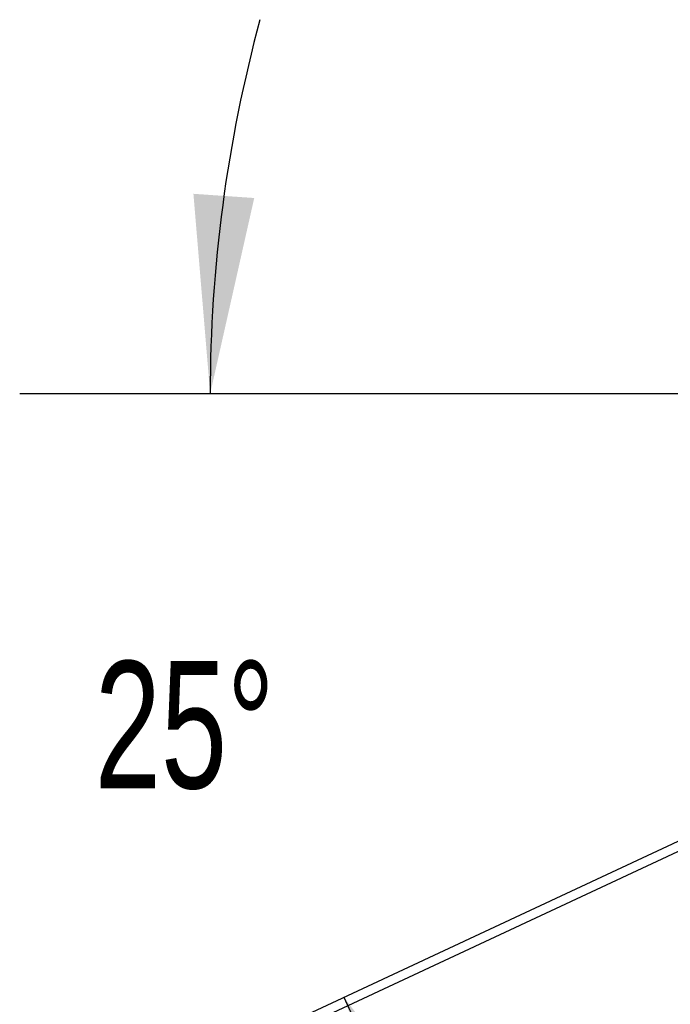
# Model space of a CAD drawing. Header units: inches. Extents: x 0.2 to 10.8, y 0.2 to 8.2.
# Tile 121 of 127: x 5.864 to 6.291, y 5.5 to 6.146. Entities that reach past the tile are written whole.
import ezdxf

# ---------------------------------------------------------------- set-up
doc = ezdxf.new("R2010")
doc.units = ezdxf.units.IN
doc.header["$MEASUREMENT"] = 0
doc.layers.add('DIMENSIONS', color=140, linetype='Continuous')
doc.styles.add('SLDTEXTSTYLE0', font='TXT', dxfattribs={"width": 0.7})
doc.dimstyles.new('SLDDIMSTYLE4', dxfattribs={"dimtxt": 0.084961, "dimasz": 0.13, "dimexe": 0, "dimexo": 0.0625, "dimgap": 0.02124, "dimtad": 0, "dimtih": 1, "dimtoh": 1, "dimdec": 4, "dimlfac": 12, "dimzin": 12, "dimdsep": 46, "dimtxsty": 'SLDTEXTSTYLE0', "dimsah": 1, "dimcen": 0.09, "dimadec": 0, "dimazin": 3, "dimtfac": 1, "dimtdec": 0, "dimtofl": 0, "dimtmove": 0, "dimatfit": 3, "dimfxl": 0, "dimfrac": 2, "dimtolj": 1, "dimtzin": 12, "dimarcsym": 0})

# ---------------------------------------------------------------- blocks, each defined once
blk = doc.blocks.new('_D_15')
at = {"layer": 'DIMENSIONS'}
blk.add_line((6.7421, 5.90074), (5.86434, 5.90074), dxfattribs=at)
for start, end in [(164.8174, 180), (205, 220.1826)]:
    blk.add_arc((6.92564, 5.90074), 0.9363, start, end, dxfattribs=at)
for points in [[(5.98934, 5.90074), (6.01825, 6.02905), (5.97835, 6.03181)], [(6.07706, 5.50504), (6.12249, 5.38161), (6.1575, 5.40097)]]:
    blk.add_solid(points, dxfattribs=at)
at = {"layer": 'DIMENSIONS', "insert": (5.91364, 5.72542), "char_height": 0.083333, "attachment_point": 1, "style": 'SLDTEXTSTYLE0'}
blk.add_mtext('25°', dxfattribs=at)

msp = doc.modelspace()

# ---------------------------------------------------------------- linework, layer by layer
at = {"color": 7, "linetype": 'Continuous', "lineweight": 25}
for p, q in [((6.9256392, 5.900738), (5.9621632, 5.4514618)), ((5.9622509, 5.4448824), (6.9281749, 5.8953002))]:
    msp.add_line(p, q, dxfattribs=at)

# ---------------------------------------------------------------- dimensions: what is measured, and where the dimension line sits
at = {"layer": 'DIMENSIONS'}
dim = msp.add_angular_dim_2l(base=(5.9975464, 6.0244287), line1=((6.7921007, 5.900738), (6.9256392, 5.900738)), line2=((5.9554876, 5.4483489), (6.9256392, 5.900738)), dimstyle='SLDDIMSTYLE4', dxfattribs=at)
dim.commit()
dim.dimension.update_dxf_attribs({"geometry": '_D_15', "text_midpoint": (6.014413, 5.6855113), "dimtype": 162})

doc.saveas('drawing.dxf')
